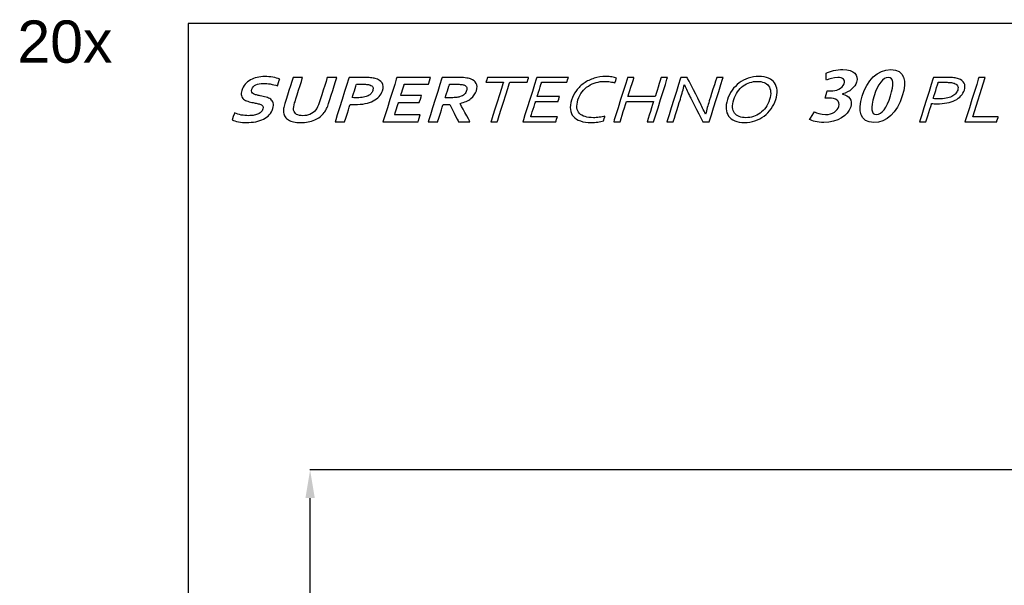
# Model space of a CAD drawing. Header units: inches. Extents: x 15 to 16771, y 14 to 21555.
# Tile 2 of 20: x 10412 to 12860, y 2819 to 4224. Entities that reach past the tile are written whole.
import ezdxf

# ---------------------------------------------------------------- set-up
doc = ezdxf.new("R2010")
doc.units = ezdxf.units.IN
doc.header["$MEASUREMENT"] = 0
doc.layers.add('AM_5', color=3, linetype='Continuous', lineweight=25)
doc.layers.add('Layer 1', color=7, linetype='Continuous')
doc.styles.add('Aktuální-ISO', font='arial.ttf')
doc.styles.add('Razítko-měřítko', font='isocpeur.ttf')
doc.styles.get("Standard").update_dxf_attribs({"font": 'arial.ttf'})
doc.dimstyles.new('AM_ISO$0', dxfattribs={"dimtxt": 3.5, "dimasz": 3.5, "dimexe": 1, "dimexo": 1, "dimgap": 1.5, "dimtad": 1, "dimdsep": 46, "dimtxsty": 'Standard', "dimcen": 0, "dimclrd": 256, "dimclre": 256, "dimclrt": 2, "dimadec": 0, "dimazin": 2, "dimtp": 0.1, "dimtm": 0.1, "dimtfac": 0.71, "dimtdec": 3, "dimtmove": 0, "dimatfit": 3, "dimfxl": 1, "dimlwd": -1, "dimlwe": -1, "dimarcsym": 1})

# ---------------------------------------------------------------- blocks, each defined once
blk = doc.blocks.new('*D28')
at = {"layer": 'AM_5', "linetype": 'ByBlock', "transparency": 16777216}
for p, q in [((13146.3, 3105.4), (11133.1, 3105.4)), ((11134.1, 1225.4), (11134.1, 3035.4)), ((13146.1, 1155.4), (11133.1, 1155.4))]:
    blk.add_line(p, q, dxfattribs=at)
at = {"layer": 'AM_5', "transparency": 16777216}
for points in [[(11122.5, 3035.4), (11145.8, 3035.4), (11134.1, 3105.4)], [(11122.5, 1225.4), (11145.8, 1225.4), (11134.1, 1155.4)]]:
    blk.add_solid(points, dxfattribs=at)
at = {"layer": 'Defpoints', "color": 0, "transparency": 16777216}
for p in [(11134.1, 3105.4), (13147.3, 3105.4), (13147.1, 1155.4)]:
    blk.add_point(p, dxfattribs=at)
at = {"layer": 'AM_5', "color": 2, "transparency": 16777216, "insert": (11059.3, 2130.4), "char_height": 70, "attachment_point": 5, "rotation": 90, "style": 'Aktuální-ISO'}
blk.add_mtext('1,95 [6´-5´´]', dxfattribs=at)

msp = doc.modelspace()

# ---------------------------------------------------------------- linework, layer by layer
msp.add_lwpolyline([(16771.081, 14.375), (16771.081, 4214.375), (10831.081, 4214.375), (10831.081, 14.375)], close=True)
at = {"layer": 'Layer 1', "color": 253}
for points, knots in [([(12417.836, 4073.629), (12424.547, 4076.691), (12435.872, 4080.568), (12446.171, 4080.568), (12446.171, 4080.568), (12460.042, 4080.568), (12464.896, 4073.967), (12462.065, 4064.976), (12462.065, 4064.976), (12458.173, 4052.613), (12441.356, 4047.023), (12429.669, 4047.023), (12429.669, 4047.023), (12429.669, 4047.023), (12420.161, 4047.023), (12420.161, 4047.023), (12420.161, 4047.023), (12420.161, 4047.023), (12414.641, 4029.491), (12414.641, 4029.491), (12414.641, 4029.491), (12414.641, 4029.491), (12424.742, 4029.491), (12424.742, 4029.491), (12424.742, 4029.491), (12440.789, 4029.491), (12453.326, 4022.749), (12448.815, 4008.421), (12448.815, 4008.421), (12445.526, 3997.971), (12433.636, 3988.531), (12415.611, 3988.531), (12415.611, 3988.531), (12404.119, 3988.531), (12393.256, 3992.407), (12388.667, 3995.441), (12388.667, 3995.441), (12388.667, 3995.441), (12376.184, 3976.56), (12376.184, 3976.56), (12376.184, 3976.56), (12382.383, 3972.346), (12395.533, 3968.807), (12411.383, 3968.807), (12411.383, 3968.807), (12446.249, 3968.807), (12471.669, 3986.001), (12478.356, 4007.24), (12478.356, 4007.24), (12483.824, 4024.603), (12473.567, 4036.066), (12457.931, 4039.267), (12457.931, 4039.267), (12457.931, 4039.267), (12458.037, 4039.605), (12458.037, 4039.605), (12458.037, 4039.605), (12476.128, 4044.831), (12488.897, 4055.816), (12493.062, 4069.05), (12493.062, 4069.05), (12498.387, 4085.963), (12487.844, 4100.292), (12459.116, 4100.292), (12459.116, 4100.292), (12443.072, 4100.292), (12426.437, 4095.908), (12417.332, 4091.527), (12417.332, 4091.527), (12417.332, 4091.527), (12417.836, 4073.629), (12417.836, 4073.629)], [0, 0, 0, 0, 0.05263158, 0.05263158, 0.05263158, 0.05263159, 0.10526316, 0.10526316, 0.10526316, 0.10526317, 0.15789474, 0.15789474, 0.15789474, 0.15789475, 0.21052632, 0.21052632, 0.21052632, 0.21052633, 0.26315789, 0.26315789, 0.26315789, 0.2631579, 0.31578947, 0.31578947, 0.31578947, 0.31578948, 0.36842105, 0.36842105, 0.36842105, 0.36842106, 0.42105263, 0.42105263, 0.42105263, 0.42105264, 0.47368421, 0.47368421, 0.47368421, 0.47368422, 0.52631579, 0.52631579, 0.52631579, 0.5263158, 0.57894737, 0.57894737, 0.57894737, 0.57894738, 0.63157895, 0.63157895, 0.63157895, 0.63157896, 0.68421053, 0.68421053, 0.68421053, 0.68421054, 0.73684211, 0.73684211, 0.73684211, 0.73684212, 0.78947368, 0.78947368, 0.78947368, 0.78947369, 0.84210526, 0.84210526, 0.84210526, 0.84210527, 0.89473684, 0.89473684, 0.89473684, 0.89473685, 1, 1, 1, 1]), ([(12535.988, 3968.807), (12567.49, 3968.807), (12593.503, 3992.912), (12606.796, 4035.138), (12606.796, 4035.138), (12617.969, 4070.623), (12613.64, 4100.292), (12578.376, 4100.292), (12578.376, 4100.292), (12544.701, 4100.292), (12519.26, 4072.981), (12507.029, 4034.127), (12507.029, 4034.127), (12495.802, 3998.476), (12501.122, 3968.807), (12535.988, 3968.807)], [0, 0, 0, 0, 0.2, 0.2, 0.2, 0.20000001, 0.4, 0.4, 0.4, 0.40000001, 0.6, 0.6, 0.6, 0.60000001, 1, 1, 1, 1]), ([(11016.709, 4002.326), (11017.585, 4005.106), (11017.51, 4007.381), (11016.431, 4009.097), (11016.431, 4009.097), (11015.36, 4010.836), (11013.626, 4012.243), (11011.195, 4013.337), (11011.195, 4013.337), (11008.777, 4014.46), (11005.945, 4015.331), (11002.734, 4016.036), (11002.734, 4016.036), (10999.51, 4016.707), (10996.094, 4017.383), (10992.532, 4018.03), (10992.532, 4018.03), (10987.813, 4018.984), (10983.341, 4020.082), (10979.189, 4021.371), (10979.189, 4021.371), (10975.039, 4022.666), (10971.576, 4024.463), (10968.828, 4026.738), (10968.828, 4026.738), (10966.077, 4029.015), (10964.215, 4031.906), (10963.274, 4035.422), (10963.274, 4035.422), (10962.299, 4038.932), (10962.655, 4043.315), (10964.317, 4048.596), (10964.317, 4048.596), (10966.147, 4054.412), (10968.929, 4059.469), (10972.702, 4063.795), (10972.702, 4063.795), (10976.433, 4068.096), (10980.827, 4071.663), (10985.813, 4074.502), (10985.813, 4074.502), (10990.824, 4077.31), (10996.273, 4079.416), (11002.266, 4080.823), (11002.266, 4080.823), (11008.22, 4082.227), (11014.65, 4082.929), (11021.55, 4082.929), (11021.55, 4082.929), (11028.451, 4082.929), (11035.206, 4082.367), (11041.812, 4081.215), (11041.812, 4081.215), (11048.416, 4080.064), (11053.923, 4078.574), (11058.411, 4076.777), (11058.411, 4076.777), (11058.411, 4076.777), (11052.969, 4059.498), (11052.969, 4059.498), (11052.969, 4059.498), (11046.976, 4061.747), (11041.048, 4063.377), (11035.19, 4064.386), (11035.19, 4064.386), (11029.371, 4065.397), (11023.719, 4065.901), (11018.303, 4065.901), (11018.303, 4065.901), (11010.511, 4065.901), (11004.12, 4064.695), (10999.133, 4062.277), (10999.133, 4062.277), (10994.146, 4059.862), (10990.891, 4056.237), (10989.37, 4051.406), (10989.37, 4051.406), (10988.486, 4048.596), (10988.455, 4046.292), (10989.266, 4044.467), (10989.266, 4044.467), (10990.088, 4042.668), (10991.466, 4041.181), (10993.473, 4040), (10993.473, 4040), (10995.478, 4038.82), (10997.919, 4037.866), (11000.792, 4037.132), (11000.792, 4037.132), (11003.644, 4036.43), (11006.707, 4035.786), (11009.98, 4035.167), (11009.98, 4035.167), (11015.152, 4034.181), (11020.003, 4033.032), (11024.551, 4031.74), (11024.551, 4031.74), (11029.137, 4030.476), (11032.996, 4028.677), (11036.134, 4026.371), (11036.134, 4026.371), (11039.23, 4024.041), (11041.362, 4021.062), (11042.441, 4017.357), (11042.441, 4017.357), (11043.518, 4013.647), (11043.146, 4008.896), (11041.331, 4003.14), (11041.331, 4003.14), (11039.467, 3997.212), (11036.56, 3992.069), (11032.621, 3987.743), (11032.621, 3987.743), (11028.685, 3983.416), (11023.888, 3979.821), (11018.241, 3976.981), (11018.241, 3976.981), (11012.632, 3974.171), (11006.226, 3972.065), (10999.024, 3970.689), (10999.024, 3970.689), (10991.788, 3969.311), (10984.181, 3968.638), (10976.126, 3968.638), (10976.126, 3968.638), (10969.093, 3968.638), (10962.343, 3969.226), (10955.913, 3970.406), (10955.913, 3970.406), (10949.484, 3971.586), (10944.359, 3973.245), (10940.506, 3975.38), (10940.506, 3975.38), (10940.506, 3975.38), (10945.867, 3992.407), (10945.867, 3992.407), (10945.867, 3992.407), (10951.53, 3990.046), (10957.198, 3988.333), (10962.936, 3987.264), (10962.936, 3987.264), (10968.643, 3986.196), (10974.75, 3985.665), (10981.188, 3985.665), (10981.188, 3985.665), (10984.919, 3985.665), (10988.694, 3985.915), (10992.462, 3986.451), (10992.462, 3986.451), (10996.221, 3986.955), (10999.739, 3987.855), (11003.01, 3989.121), (11003.01, 3989.121), (11006.281, 3990.384), (11009.133, 3992.098), (11011.572, 3994.29), (11011.572, 3994.29), (11014, 3996.453), (11015.7, 3999.12), (11016.709, 4002.326)], [0, 0, 0, 0, 0.02439024, 0.02439024, 0.02439024, 0.02439025, 0.04878049, 0.04878049, 0.04878049, 0.0487805, 0.07317073, 0.07317073, 0.07317073, 0.07317074, 0.09756098, 0.09756098, 0.09756098, 0.09756099, 0.12195122, 0.12195122, 0.12195122, 0.12195123, 0.14634146, 0.14634146, 0.14634146, 0.14634147, 0.17073171, 0.17073171, 0.17073171, 0.17073172, 0.19512195, 0.19512195, 0.19512195, 0.19512196, 0.2195122, 0.2195122, 0.2195122, 0.21951221, 0.24390244, 0.24390244, 0.24390244, 0.24390245, 0.26829268, 0.26829268, 0.26829268, 0.26829269, 0.29268293, 0.29268293, 0.29268293, 0.29268294, 0.31707317, 0.31707317, 0.31707317, 0.31707318, 0.34146341, 0.34146341, 0.34146341, 0.34146342, 0.36585366, 0.36585366, 0.36585366, 0.36585367, 0.3902439, 0.3902439, 0.3902439, 0.39024391, 0.41463415, 0.41463415, 0.41463415, 0.41463416, 0.43902439, 0.43902439, 0.43902439, 0.4390244, 0.46341463, 0.46341463, 0.46341463, 0.46341464, 0.48780488, 0.48780488, 0.48780488, 0.48780489, 0.51219512, 0.51219512, 0.51219512, 0.51219513, 0.53658537, 0.53658537, 0.53658537, 0.53658538, 0.56097561, 0.56097561, 0.56097561, 0.56097562, 0.58536585, 0.58536585, 0.58536585, 0.58536586, 0.6097561, 0.6097561, 0.6097561, 0.60975611, 0.63414634, 0.63414634, 0.63414634, 0.63414635, 0.65853659, 0.65853659, 0.65853659, 0.6585366, 0.68292683, 0.68292683, 0.68292683, 0.68292684, 0.70731707, 0.70731707, 0.70731707, 0.70731708, 0.73170732, 0.73170732, 0.73170732, 0.73170733, 0.75609756, 0.75609756, 0.75609756, 0.75609757, 0.7804878, 0.7804878, 0.7804878, 0.78048781, 0.80487805, 0.80487805, 0.80487805, 0.80487806, 0.82926829, 0.82926829, 0.82926829, 0.8292683, 0.85365854, 0.85365854, 0.85365854, 0.85365855, 0.87804878, 0.87804878, 0.87804878, 0.87804879, 0.90243902, 0.90243902, 0.90243902, 0.90243903, 0.92682927, 0.92682927, 0.92682927, 0.92682928, 0.95121951, 0.95121951, 0.95121951, 0.95121952, 1, 1, 1, 1]), ([(11110.538, 3968.638), (11103.77, 3968.638), (11097.837, 3969.2), (11092.777, 3970.325), (11092.777, 3970.325), (11087.715, 3971.446), (11083.475, 3973.076), (11080.011, 3975.185), (11080.011, 3975.185), (11076.546, 3977.291), (11073.826, 3979.875), (11071.876, 3982.909), (11071.876, 3982.909), (11069.929, 3985.946), (11068.707, 3989.402), (11068.158, 3993.221), (11068.158, 3993.221), (11067.711, 3996.312), (11067.758, 3999.711), (11068.33, 4003.421), (11068.33, 4003.421), (11068.881, 4007.157), (11069.89, 4011.314), (11071.34, 4015.922), (11071.34, 4015.922), (11071.34, 4015.922), (11091.748, 4080.737), (11091.748, 4080.737), (11091.748, 4080.737), (11091.748, 4080.737), (11115.522, 4080.737), (11115.522, 4080.737), (11115.522, 4080.737), (11115.522, 4080.737), (11095.689, 4017.747), (11095.689, 4017.747), (11095.689, 4017.747), (11093.24, 4009.965), (11092.411, 4003.871), (11093.209, 3999.487), (11093.209, 3999.487), (11094.145, 3994.596), (11096.605, 3991.086), (11100.614, 3988.921), (11100.614, 3988.921), (11104.62, 3986.76), (11109.823, 3985.665), (11116.196, 3985.665), (11116.196, 3985.665), (11122.568, 3985.665), (11128.46, 3986.76), (11133.829, 3988.921), (11133.829, 3988.921), (11139.198, 3991.086), (11143.873, 3994.596), (11147.887, 3999.487), (11147.887, 3999.487), (11151.446, 4003.871), (11154.455, 4009.965), (11156.904, 4017.747), (11156.904, 4017.747), (11156.904, 4017.747), (11176.737, 4080.737), (11176.737, 4080.737), (11176.737, 4080.737), (11176.737, 4080.737), (11200.508, 4080.737), (11200.508, 4080.737), (11200.508, 4080.737), (11200.508, 4080.737), (11180.104, 4015.922), (11180.104, 4015.922), (11180.104, 4015.922), (11178.653, 4011.314), (11177.046, 4007.157), (11175.239, 4003.421), (11175.239, 4003.421), (11173.479, 3999.711), (11171.386, 3996.312), (11168.991, 3993.221), (11168.991, 3993.221), (11166.04, 3989.402), (11162.608, 3985.946), (11158.713, 3982.909), (11158.713, 3982.909), (11154.852, 3979.875), (11150.44, 3977.291), (11145.552, 3975.185), (11145.552, 3975.185), (11140.662, 3973.076), (11135.293, 3971.446), (11129.458, 3970.325), (11129.458, 3970.325), (11123.624, 3969.2), (11117.308, 3968.638), (11110.538, 3968.638)], [0, 0, 0, 0, 0.04, 0.04, 0.04, 0.04000001, 0.08, 0.08, 0.08, 0.08000001, 0.12, 0.12, 0.12, 0.12000001, 0.16, 0.16, 0.16, 0.16000001, 0.2, 0.2, 0.2, 0.20000001, 0.24, 0.24, 0.24, 0.24000001, 0.28, 0.28, 0.28, 0.28000001, 0.32, 0.32, 0.32, 0.32000001, 0.36, 0.36, 0.36, 0.36000001, 0.4, 0.4, 0.4, 0.40000001, 0.44, 0.44, 0.44, 0.44000001, 0.48, 0.48, 0.48, 0.48000001, 0.52, 0.52, 0.52, 0.52000001, 0.56, 0.56, 0.56, 0.56000001, 0.6, 0.6, 0.6, 0.60000001, 0.64, 0.64, 0.64, 0.64000001, 0.68, 0.68, 0.68, 0.68000001, 0.72, 0.72, 0.72, 0.72000001, 0.76, 0.76, 0.76, 0.76000001, 0.8, 0.8, 0.8, 0.80000001, 0.84, 0.84, 0.84, 0.84000001, 0.88, 0.88, 0.88, 0.88000001, 0.92, 0.92, 0.92, 0.92000001, 1, 1, 1, 1]), ([(11245.478, 4013.311), (11243.367, 4013.311), (11241.261, 4013.337), (11239.233, 4013.392), (11239.233, 4013.392), (11237.171, 4013.452), (11235.291, 4013.561), (11233.528, 4013.73), (11233.528, 4013.73), (11233.528, 4013.73), (11219.969, 3970.661), (11219.969, 3970.661), (11219.969, 3970.661), (11219.969, 3970.661), (11196.195, 3970.661), (11196.195, 3970.661), (11196.195, 3970.661), (11196.195, 3970.661), (11230.85, 4080.737), (11230.85, 4080.737), (11230.85, 4080.737), (11230.85, 4080.737), (11268.228, 4080.737), (11268.228, 4080.737), (11268.228, 4080.737), (11274.468, 4080.737), (11279.879, 4080.513), (11284.416, 4080.035), (11284.416, 4080.035), (11288.929, 4079.585), (11292.902, 4078.883), (11296.277, 4077.958), (11296.277, 4077.958), (11304.399, 4075.651), (11310.041, 4071.972), (11313.237, 4066.915), (11313.237, 4066.915), (11316.44, 4061.887), (11316.801, 4055.481), (11314.344, 4047.67), (11314.344, 4047.67), (11312.672, 4042.361), (11309.88, 4037.582), (11305.97, 4033.342), (11305.97, 4033.342), (11302.046, 4029.07), (11297.119, 4025.477), (11291.238, 4022.526), (11291.238, 4022.526), (11285.349, 4019.546), (11278.555, 4017.271), (11270.896, 4015.695), (11270.896, 4015.695), (11263.226, 4014.096), (11254.757, 4013.311), (11245.478, 4013.311)], [0, 0, 0, 0, 0.06666667, 0.06666667, 0.06666667, 0.06666668, 0.13333333, 0.13333333, 0.13333333, 0.13333334, 0.2, 0.2, 0.2, 0.20000001, 0.26666667, 0.26666667, 0.26666667, 0.26666668, 0.33333333, 0.33333333, 0.33333333, 0.33333334, 0.4, 0.4, 0.4, 0.40000001, 0.46666667, 0.46666667, 0.46666667, 0.46666668, 0.53333333, 0.53333333, 0.53333333, 0.53333334, 0.6, 0.6, 0.6, 0.60000001, 0.66666667, 0.66666667, 0.66666667, 0.66666668, 0.73333333, 0.73333333, 0.73333333, 0.73333334, 0.8, 0.8, 0.8, 0.80000001, 0.86666667, 0.86666667, 0.86666667, 0.86666668, 1, 1, 1, 1]), ([(11344.27, 3987.517), (11344.27, 3987.517), (11407.926, 3987.517), (11407.926, 3987.517), (11407.926, 3987.517), (11407.926, 3987.517), (11402.619, 3970.661), (11402.619, 3970.661), (11402.619, 3970.661), (11402.619, 3970.661), (11315.189, 3970.661), (11315.189, 3970.661), (11315.189, 3970.661), (11315.189, 3970.661), (11349.845, 4080.737), (11349.845, 4080.737), (11349.845, 4080.737), (11349.845, 4080.737), (11433.775, 4080.737), (11433.775, 4080.737), (11433.775, 4080.737), (11433.775, 4080.737), (11428.469, 4063.881), (11428.469, 4063.881), (11428.469, 4063.881), (11428.469, 4063.881), (11368.312, 4063.881), (11368.312, 4063.881), (11368.312, 4063.881), (11368.312, 4063.881), (11359.342, 4035.39), (11359.342, 4035.39), (11359.342, 4035.39), (11359.342, 4035.39), (11411.012, 4035.39), (11411.012, 4035.39), (11411.012, 4035.39), (11411.012, 4035.39), (11405.706, 4018.535), (11405.706, 4018.535), (11405.706, 4018.535), (11405.706, 4018.535), (11354.036, 4018.535), (11354.036, 4018.535), (11354.036, 4018.535), (11354.036, 4018.535), (11344.27, 3987.517), (11344.27, 3987.517)], [0, 0, 0, 0, 0.07692308, 0.07692308, 0.07692308, 0.07692309, 0.15384615, 0.15384615, 0.15384615, 0.15384616, 0.23076923, 0.23076923, 0.23076923, 0.23076924, 0.30769231, 0.30769231, 0.30769231, 0.30769232, 0.38461538, 0.38461538, 0.38461538, 0.38461539, 0.46153846, 0.46153846, 0.46153846, 0.46153847, 0.53846154, 0.53846154, 0.53846154, 0.53846155, 0.61538462, 0.61538462, 0.61538462, 0.61538463, 0.69230769, 0.69230769, 0.69230769, 0.6923077, 0.76923077, 0.76923077, 0.76923077, 0.76923078, 0.84615385, 0.84615385, 0.84615385, 0.84615386, 1, 1, 1, 1]), ([(11547.611, 4047.67), (11545.198, 4040), (11540.646, 4033.511), (11533.969, 4028.142), (11533.969, 4028.142), (11527.302, 4022.806), (11518.33, 4018.844), (11507.048, 4016.26), (11507.048, 4016.26), (11507.048, 4016.26), (11506.952, 4015.95), (11506.952, 4015.95), (11506.952, 4015.95), (11506.952, 4015.95), (11531.488, 3970.661), (11531.488, 3970.661), (11531.488, 3970.661), (11531.488, 3970.661), (11502.961, 3970.661), (11502.961, 3970.661), (11502.961, 3970.661), (11502.961, 3970.661), (11481.16, 4013.311), (11481.16, 4013.311), (11481.16, 4013.311), (11481.16, 4013.311), (11464.882, 4013.311), (11464.882, 4013.311), (11464.882, 4013.311), (11464.882, 4013.311), (11451.455, 3970.661), (11451.455, 3970.661), (11451.455, 3970.661), (11451.455, 3970.661), (11427.681, 3970.661), (11427.681, 3970.661), (11427.681, 3970.661), (11427.681, 3970.661), (11462.336, 4080.737), (11462.336, 4080.737), (11462.336, 4080.737), (11462.336, 4080.737), (11501.661, 4080.737), (11501.661, 4080.737), (11501.661, 4080.737), (11508.2, 4080.737), (11514.144, 4080.428), (11519.554, 4079.783), (11519.554, 4079.783), (11524.973, 4079.164), (11529.46, 4078.207), (11533.056, 4076.944), (11533.056, 4076.944), (11539.879, 4074.502), (11544.6, 4070.821), (11547.205, 4065.987), (11547.205, 4065.987), (11549.8, 4061.128), (11549.93, 4055.031), (11547.611, 4047.67)], [0, 0, 0, 0, 0.0625, 0.0625, 0.0625, 0.06250001, 0.125, 0.125, 0.125, 0.12500001, 0.1875, 0.1875, 0.1875, 0.18750001, 0.25, 0.25, 0.25, 0.25000001, 0.3125, 0.3125, 0.3125, 0.31250001, 0.375, 0.375, 0.375, 0.37500001, 0.4375, 0.4375, 0.4375, 0.43750001, 0.5, 0.5, 0.5, 0.50000001, 0.5625, 0.5625, 0.5625, 0.56250001, 0.625, 0.625, 0.625, 0.62500001, 0.6875, 0.6875, 0.6875, 0.68750001, 0.75, 0.75, 0.75, 0.75000001, 0.8125, 0.8125, 0.8125, 0.81250001, 0.875, 0.875, 0.875, 0.87500001, 1, 1, 1, 1]), ([(12542.4, 3988.531), (12529.324, 3988.531), (12526.989, 4004.401), (12536.508, 4034.631), (12536.508, 4034.631), (12546.079, 4065.033), (12559.092, 4080.568), (12571.772, 4080.568), (12571.772, 4080.568), (12585.638, 4080.568), (12586.41, 4063.515), (12577.318, 4034.631), (12577.318, 4034.631), (12567.906, 4004.742), (12556.068, 3988.531), (12542.597, 3988.531), (12542.597, 3988.531), (12542.597, 3988.531), (12542.4, 3988.531), (12542.4, 3988.531)], [0, 0, 0, 0, 0.16666667, 0.16666667, 0.16666667, 0.16666668, 0.33333333, 0.33333333, 0.33333333, 0.33333334, 0.5, 0.5, 0.5, 0.50000001, 0.66666667, 0.66666667, 0.66666667, 0.66666668, 1, 1, 1, 1]), ([(11238.861, 4030.671), (11240.164, 4030.502), (11241.835, 4030.362), (11243.887, 4030.276), (11243.887, 4030.276), (11245.975, 4030.196), (11248.146, 4030.167), (11250.392, 4030.167), (11250.392, 4030.167), (11256.762, 4030.167), (11262.253, 4030.617), (11266.821, 4031.485), (11266.821, 4031.485), (11271.418, 4032.356), (11275.266, 4033.565), (11278.404, 4035.138), (11278.404, 4035.138), (11281.54, 4036.711), (11284.015, 4038.596), (11285.869, 4040.817), (11285.869, 4040.817), (11287.723, 4043.032), (11289.08, 4045.45), (11289.912, 4048.091), (11289.912, 4048.091), (11290.929, 4051.321), (11290.955, 4054.131), (11289.946, 4056.492), (11289.946, 4056.492), (11288.94, 4058.85), (11286.511, 4060.678), (11282.601, 4061.996), (11282.601, 4061.996), (11280.56, 4062.644), (11277.934, 4063.122), (11274.697, 4063.431), (11274.697, 4063.431), (11271.494, 4063.741), (11267.477, 4063.881), (11262.656, 4063.881), (11262.656, 4063.881), (11262.656, 4063.881), (11249.318, 4063.881), (11249.318, 4063.881), (11249.318, 4063.881), (11249.318, 4063.881), (11238.861, 4030.671), (11238.861, 4030.671)], [0, 0, 0, 0, 0.07692308, 0.07692308, 0.07692308, 0.07692309, 0.15384615, 0.15384615, 0.15384615, 0.15384616, 0.23076923, 0.23076923, 0.23076923, 0.23076924, 0.30769231, 0.30769231, 0.30769231, 0.30769232, 0.38461538, 0.38461538, 0.38461538, 0.38461539, 0.46153846, 0.46153846, 0.46153846, 0.46153847, 0.53846154, 0.53846154, 0.53846154, 0.53846155, 0.61538462, 0.61538462, 0.61538462, 0.61538463, 0.69230769, 0.69230769, 0.69230769, 0.6923077, 0.76923077, 0.76923077, 0.76923077, 0.76923078, 0.84615385, 0.84615385, 0.84615385, 0.84615386, 1, 1, 1, 1]), ([(11481.844, 4030.167), (11487.26, 4030.167), (11491.911, 4030.362), (11495.809, 4030.786), (11495.809, 4030.786), (11499.703, 4031.207), (11503.037, 4031.823), (11505.865, 4032.637), (11505.865, 4032.637), (11511.097, 4034.155), (11515.064, 4036.261), (11517.753, 4038.932), (11517.753, 4038.932), (11520.402, 4041.573), (11522.29, 4044.636), (11523.376, 4048.091), (11523.376, 4048.091), (11524.307, 4051.042), (11524.411, 4053.681), (11523.675, 4055.956), (11523.675, 4055.956), (11522.937, 4058.231), (11521.055, 4060.002), (11518.002, 4061.323), (11518.002, 4061.323), (11516.039, 4062.222), (11513.395, 4062.841), (11510.127, 4063.262), (11510.127, 4063.262), (11506.859, 4063.684), (11502.693, 4063.881), (11497.673, 4063.881), (11497.673, 4063.881), (11497.673, 4063.881), (11480.804, 4063.881), (11480.804, 4063.881), (11480.804, 4063.881), (11480.804, 4063.881), (11470.188, 4030.167), (11470.188, 4030.167), (11470.188, 4030.167), (11470.188, 4030.167), (11481.844, 4030.167), (11481.844, 4030.167)], [0, 0, 0, 0, 0.08333333, 0.08333333, 0.08333333, 0.08333334, 0.16666667, 0.16666667, 0.16666667, 0.16666668, 0.25, 0.25, 0.25, 0.25000001, 0.33333333, 0.33333333, 0.33333333, 0.33333334, 0.41666667, 0.41666667, 0.41666667, 0.41666668, 0.5, 0.5, 0.5, 0.50000001, 0.58333333, 0.58333333, 0.58333333, 0.58333334, 0.66666667, 0.66666667, 0.66666667, 0.66666668, 0.75, 0.75, 0.75, 0.75000001, 0.83333333, 0.83333333, 0.83333333, 0.83333334, 1, 1, 1, 1])]:
    msp.add_open_spline(points, degree=3, knots=knots, dxfattribs=at)
at = {"layer": 'Layer 1', "color": 7}
for points, knots in [([(11599.634, 3970.661), (11599.634, 3970.661), (11583.79, 3970.661), (11583.79, 3970.661), (11583.79, 3970.661), (11583.79, 3970.661), (11614.623, 4068.6), (11614.623, 4068.6), (11614.623, 4068.6), (11614.623, 4068.6), (11571.37, 4068.6), (11571.37, 4068.6), (11571.37, 4068.6), (11571.37, 4068.6), (11575.192, 4080.737), (11575.192, 4080.737), (11575.192, 4080.737), (11575.192, 4080.737), (11677.546, 4080.737), (11677.546, 4080.737), (11677.546, 4080.737), (11677.546, 4080.737), (11673.724, 4068.6), (11673.724, 4068.6), (11673.724, 4068.6), (11673.724, 4068.6), (11630.47, 4068.6), (11630.47, 4068.6), (11630.47, 4068.6), (11630.47, 4068.6), (11599.634, 3970.661), (11599.634, 3970.661)], [0, 0, 0, 0, 0.11111111, 0.11111111, 0.11111111, 0.11111112, 0.22222222, 0.22222222, 0.22222222, 0.22222223, 0.33333333, 0.33333333, 0.33333333, 0.33333334, 0.44444444, 0.44444444, 0.44444444, 0.44444445, 0.55555556, 0.55555556, 0.55555556, 0.55555557, 0.66666667, 0.66666667, 0.66666667, 0.66666668, 0.77777778, 0.77777778, 0.77777778, 0.77777779, 1, 1, 1, 1]), ([(11682.733, 3982.798), (11682.733, 3982.798), (11749.098, 3982.798), (11749.098, 3982.798), (11749.098, 3982.798), (11749.098, 3982.798), (11745.276, 3970.661), (11745.276, 3970.661), (11745.276, 3970.661), (11745.276, 3970.661), (11663.061, 3970.661), (11663.061, 3970.661), (11663.061, 3970.661), (11663.061, 3970.661), (11697.719, 4080.737), (11697.719, 4080.737), (11697.719, 4080.737), (11697.719, 4080.737), (11776.333, 4080.737), (11776.333, 4080.737), (11776.333, 4080.737), (11776.333, 4080.737), (11772.514, 4068.6), (11772.514, 4068.6), (11772.514, 4068.6), (11772.514, 4068.6), (11709.747, 4068.6), (11709.747, 4068.6), (11709.747, 4068.6), (11709.747, 4068.6), (11698.549, 4033.032), (11698.549, 4033.032), (11698.549, 4033.032), (11698.549, 4033.032), (11754.381, 4033.032), (11754.381, 4033.032), (11754.381, 4033.032), (11754.381, 4033.032), (11750.559, 4020.895), (11750.559, 4020.895), (11750.559, 4020.895), (11750.559, 4020.895), (11694.727, 4020.895), (11694.727, 4020.895), (11694.727, 4020.895), (11694.727, 4020.895), (11682.733, 3982.798), (11682.733, 3982.798)], [0, 0, 0, 0, 0.07692308, 0.07692308, 0.07692308, 0.07692309, 0.15384615, 0.15384615, 0.15384615, 0.15384616, 0.23076923, 0.23076923, 0.23076923, 0.23076924, 0.30769231, 0.30769231, 0.30769231, 0.30769232, 0.38461538, 0.38461538, 0.38461538, 0.38461539, 0.46153846, 0.46153846, 0.46153846, 0.46153847, 0.53846154, 0.53846154, 0.53846154, 0.53846155, 0.61538462, 0.61538462, 0.61538462, 0.61538463, 0.69230769, 0.69230769, 0.69230769, 0.6923077, 0.76923077, 0.76923077, 0.76923077, 0.76923078, 0.84615385, 0.84615385, 0.84615385, 0.84615386, 1, 1, 1, 1]), ([(11866.532, 4070.961), (11859.268, 4070.961), (11852.188, 4069.976), (11845.272, 4068.039), (11845.272, 4068.039), (11838.356, 4066.102), (11831.955, 4063.177), (11826.089, 4059.329), (11826.089, 4059.329), (11820.242, 4055.452), (11815.068, 4050.647), (11810.585, 4044.917), (11810.585, 4044.917), (11806.108, 4039.186), (11802.65, 4032.497), (11800.253, 4024.886), (11800.253, 4024.886), (11797.864, 4017.297), (11797.058, 4010.753), (11797.773, 4005.16), (11797.773, 4005.16), (11798.498, 3999.599), (11800.581, 3994.992), (11803.989, 3991.341), (11803.989, 3991.341), (11807.429, 3987.686), (11812.06, 3984.989), (11817.949, 3983.247), (11817.949, 3983.247), (11823.827, 3981.477), (11830.72, 3980.606), (11838.613, 3980.606), (11838.613, 3980.606), (11840.79, 3980.606), (11843.096, 3980.692), (11845.568, 3980.887), (11845.568, 3980.887), (11848.031, 3981.056), (11850.563, 3981.336), (11853.114, 3981.674), (11853.114, 3981.674), (11855.662, 3982.01), (11858.163, 3982.405), (11860.648, 3982.855), (11860.648, 3982.855), (11863.1, 3983.305), (11865.331, 3983.78), (11867.315, 3984.316), (11867.315, 3984.316), (11867.315, 3984.316), (11863.618, 3972.572), (11863.618, 3972.572), (11863.618, 3972.572), (11859.424, 3971.306), (11854.7, 3970.351), (11849.461, 3969.649), (11849.461, 3969.649), (11844.196, 3968.976), (11838.938, 3968.638), (11833.655, 3968.638), (11833.655, 3968.638), (11822.891, 3968.638), (11813.713, 3969.902), (11806.199, 3972.46), (11806.199, 3972.46), (11798.685, 3975.016), (11792.874, 3978.695), (11788.732, 3983.471), (11788.732, 3983.471), (11784.591, 3988.247), (11782.162, 3994.066), (11781.424, 4000.946), (11781.424, 4000.946), (11780.693, 4007.859), (11781.699, 4015.669), (11784.442, 4024.377), (11784.442, 4024.377), (11787.139, 4032.946), (11791.137, 4040.817), (11796.47, 4048.006), (11796.47, 4048.006), (11801.805, 4055.197), (11808.178, 4061.38), (11815.583, 4066.549), (11815.583, 4066.549), (11822.98, 4071.692), (11831.253, 4075.737), (11840.376, 4078.602), (11840.376, 4078.602), (11849.541, 4081.496), (11859.237, 4082.929), (11869.473, 4082.929), (11869.473, 4082.929), (11872.179, 4082.929), (11874.863, 4082.843), (11877.442, 4082.648), (11877.442, 4082.648), (11880.021, 4082.45), (11882.475, 4082.172), (11884.779, 4081.832), (11884.779, 4081.832), (11887.072, 4081.468), (11889.186, 4081.046), (11891.118, 4080.568), (11891.118, 4080.568), (11893.003, 4080.064), (11894.625, 4079.557), (11895.946, 4079.024), (11895.946, 4079.024), (11895.946, 4079.024), (11892.238, 4067.251), (11892.238, 4067.251), (11892.238, 4067.251), (11888.637, 4068.291), (11884.626, 4069.19), (11880.226, 4069.892), (11880.226, 4069.892), (11875.793, 4070.597), (11871.251, 4070.961), (11866.532, 4070.961)], [0, 0, 0, 0, 0.03225806, 0.03225806, 0.03225806, 0.03225807, 0.06451613, 0.06451613, 0.06451613, 0.06451614, 0.09677419, 0.09677419, 0.09677419, 0.0967742, 0.12903226, 0.12903226, 0.12903226, 0.12903227, 0.16129032, 0.16129032, 0.16129032, 0.16129033, 0.19354839, 0.19354839, 0.19354839, 0.1935484, 0.22580645, 0.22580645, 0.22580645, 0.22580646, 0.25806452, 0.25806452, 0.25806452, 0.25806453, 0.29032258, 0.29032258, 0.29032258, 0.29032259, 0.32258065, 0.32258065, 0.32258065, 0.32258066, 0.35483871, 0.35483871, 0.35483871, 0.35483872, 0.38709677, 0.38709677, 0.38709677, 0.38709678, 0.41935484, 0.41935484, 0.41935484, 0.41935485, 0.4516129, 0.4516129, 0.4516129, 0.45161291, 0.48387097, 0.48387097, 0.48387097, 0.48387098, 0.51612903, 0.51612903, 0.51612903, 0.51612904, 0.5483871, 0.5483871, 0.5483871, 0.54838711, 0.58064516, 0.58064516, 0.58064516, 0.58064517, 0.61290323, 0.61290323, 0.61290323, 0.61290324, 0.64516129, 0.64516129, 0.64516129, 0.6451613, 0.67741935, 0.67741935, 0.67741935, 0.67741936, 0.70967742, 0.70967742, 0.70967742, 0.70967743, 0.74193548, 0.74193548, 0.74193548, 0.74193549, 0.77419355, 0.77419355, 0.77419355, 0.77419356, 0.80645161, 0.80645161, 0.80645161, 0.80645162, 0.83870968, 0.83870968, 0.83870968, 0.83870969, 0.87096774, 0.87096774, 0.87096774, 0.87096775, 0.90322581, 0.90322581, 0.90322581, 0.90322582, 0.93548387, 0.93548387, 0.93548387, 0.93548388, 1, 1, 1, 1]), ([(11924.523, 4033.032), (11924.523, 4033.032), (11992.076, 4033.032), (11992.076, 4033.032), (11992.076, 4033.032), (11992.076, 4033.032), (12007.093, 4080.737), (12007.093, 4080.737), (12007.093, 4080.737), (12007.093, 4080.737), (12022.943, 4080.737), (12022.943, 4080.737), (12022.943, 4080.737), (12022.943, 4080.737), (11988.288, 3970.661), (11988.288, 3970.661), (11988.288, 3970.661), (11988.288, 3970.661), (11972.438, 3970.661), (11972.438, 3970.661), (11972.438, 3970.661), (11972.438, 3970.661), (11988.254, 4020.895), (11988.254, 4020.895), (11988.254, 4020.895), (11988.254, 4020.895), (11920.701, 4020.895), (11920.701, 4020.895), (11920.701, 4020.895), (11920.701, 4020.895), (11904.885, 3970.661), (11904.885, 3970.661), (11904.885, 3970.661), (11904.885, 3970.661), (11889.035, 3970.661), (11889.035, 3970.661), (11889.035, 3970.661), (11889.035, 3970.661), (11923.691, 4080.737), (11923.691, 4080.737), (11923.691, 4080.737), (11923.691, 4080.737), (11939.54, 4080.737), (11939.54, 4080.737), (11939.54, 4080.737), (11939.54, 4080.737), (11924.523, 4033.032), (11924.523, 4033.032)], [0, 0, 0, 0, 0.07692308, 0.07692308, 0.07692308, 0.07692309, 0.15384615, 0.15384615, 0.15384615, 0.15384616, 0.23076923, 0.23076923, 0.23076923, 0.23076924, 0.30769231, 0.30769231, 0.30769231, 0.30769232, 0.38461538, 0.38461538, 0.38461538, 0.38461539, 0.46153846, 0.46153846, 0.46153846, 0.46153847, 0.53846154, 0.53846154, 0.53846154, 0.53846155, 0.61538462, 0.61538462, 0.61538462, 0.61538463, 0.69230769, 0.69230769, 0.69230769, 0.6923077, 0.76923077, 0.76923077, 0.76923077, 0.76923078, 0.84615385, 0.84615385, 0.84615385, 0.84615386, 1, 1, 1, 1]), ([(12103.039, 4019.377), (12107.903, 4009.656), (12112.588, 3999.682), (12117.118, 3989.428), (12117.118, 3989.428), (12117.118, 3989.428), (12117.679, 3989.428), (12117.679, 3989.428), (12117.679, 3989.428), (12120.214, 4000.106), (12123.228, 4011.031), (12126.73, 4022.159), (12126.73, 4022.159), (12126.73, 4022.159), (12145.172, 4080.737), (12145.172, 4080.737), (12145.172, 4080.737), (12145.172, 4080.737), (12161.12, 4080.737), (12161.12, 4080.737), (12161.12, 4080.737), (12161.12, 4080.737), (12126.462, 3970.661), (12126.462, 3970.661), (12126.462, 3970.661), (12126.462, 3970.661), (12110.618, 3970.661), (12110.618, 3970.661), (12110.618, 3970.661), (12110.618, 3970.661), (12079.22, 4032.021), (12079.22, 4032.021), (12079.22, 4032.021), (12073.838, 4042.725), (12069.155, 4052.699), (12065.206, 4061.97), (12065.206, 4061.97), (12065.206, 4061.97), (12064.613, 4061.97), (12064.613, 4061.97), (12064.613, 4061.97), (12062.278, 4051.942), (12059.021, 4040.226), (12054.811, 4026.852), (12054.811, 4026.852), (12054.811, 4026.852), (12037.118, 3970.661), (12037.118, 3970.661), (12037.118, 3970.661), (12037.118, 3970.661), (12021.271, 3970.661), (12021.271, 3970.661), (12021.271, 3970.661), (12021.271, 3970.661), (12055.927, 4080.737), (12055.927, 4080.737), (12055.927, 4080.737), (12055.927, 4080.737), (12071.579, 4080.737), (12071.579, 4080.737), (12071.579, 4080.737), (12071.579, 4080.737), (12103.039, 4019.377), (12103.039, 4019.377)], [0, 0, 0, 0, 0.05882353, 0.05882353, 0.05882353, 0.05882354, 0.11764706, 0.11764706, 0.11764706, 0.11764707, 0.17647059, 0.17647059, 0.17647059, 0.1764706, 0.23529412, 0.23529412, 0.23529412, 0.23529413, 0.29411765, 0.29411765, 0.29411765, 0.29411766, 0.35294118, 0.35294118, 0.35294118, 0.35294119, 0.41176471, 0.41176471, 0.41176471, 0.41176472, 0.47058824, 0.47058824, 0.47058824, 0.47058825, 0.52941176, 0.52941176, 0.52941176, 0.52941177, 0.58823529, 0.58823529, 0.58823529, 0.5882353, 0.64705882, 0.64705882, 0.64705882, 0.64705883, 0.70588235, 0.70588235, 0.70588235, 0.70588236, 0.76470588, 0.76470588, 0.76470588, 0.76470589, 0.82352941, 0.82352941, 0.82352941, 0.82352942, 0.88235294, 0.88235294, 0.88235294, 0.88235295, 1, 1, 1, 1]), ([(12292.241, 4025.7), (12289.615, 4017.357), (12285.787, 4009.713), (12280.78, 4002.716), (12280.78, 4002.716), (12275.777, 3995.751), (12269.857, 3989.737), (12263.022, 3984.709), (12263.022, 3984.709), (12256.184, 3979.652), (12248.639, 3975.718), (12240.381, 3972.881), (12240.381, 3972.881), (12232.092, 3970.042), (12223.395, 3968.638), (12214.248, 3968.638), (12214.248, 3968.638), (12204.771, 3968.638), (12196.763, 3970.042), (12190.162, 3972.881), (12190.162, 3972.881), (12183.594, 3975.718), (12178.491, 3979.652), (12174.9, 3984.709), (12174.9, 3984.709), (12171.299, 3989.737), (12169.229, 3995.751), (12168.683, 4002.716), (12168.683, 4002.716), (12168.145, 4009.713), (12169.164, 4017.357), (12171.79, 4025.7), (12171.79, 4025.7), (12174.437, 4034.101), (12178.28, 4041.797), (12183.321, 4048.793), (12183.321, 4048.793), (12188.363, 4055.787), (12194.293, 4061.827), (12201.105, 4066.887), (12201.105, 4066.887), (12207.902, 4071.915), (12215.45, 4075.849), (12223.77, 4078.686), (12223.77, 4078.686), (12232.061, 4081.522), (12240.823, 4082.929), (12250.035, 4082.929), (12250.035, 4082.929), (12259.444, 4082.929), (12267.421, 4081.522), (12273.957, 4078.686), (12273.957, 4078.686), (12280.525, 4075.849), (12285.595, 4071.915), (12289.193, 4066.887), (12289.193, 4066.887), (12292.784, 4061.827), (12294.846, 4055.787), (12295.384, 4048.793), (12295.384, 4048.793), (12295.922, 4041.797), (12294.885, 4034.101), (12292.241, 4025.7)], [0, 0, 0, 0, 0.05882353, 0.05882353, 0.05882353, 0.05882354, 0.11764706, 0.11764706, 0.11764706, 0.11764707, 0.17647059, 0.17647059, 0.17647059, 0.1764706, 0.23529412, 0.23529412, 0.23529412, 0.23529413, 0.29411765, 0.29411765, 0.29411765, 0.29411766, 0.35294118, 0.35294118, 0.35294118, 0.35294119, 0.41176471, 0.41176471, 0.41176471, 0.41176472, 0.47058824, 0.47058824, 0.47058824, 0.47058825, 0.52941176, 0.52941176, 0.52941176, 0.52941177, 0.58823529, 0.58823529, 0.58823529, 0.5882353, 0.64705882, 0.64705882, 0.64705882, 0.64705883, 0.70588235, 0.70588235, 0.70588235, 0.70588236, 0.76470588, 0.76470588, 0.76470588, 0.76470589, 0.82352941, 0.82352941, 0.82352941, 0.82352942, 0.88235294, 0.88235294, 0.88235294, 0.88235295, 1, 1, 1, 1]), ([(12276.589, 4025.7), (12278.923, 4033.115), (12279.823, 4039.636), (12279.321, 4045.281), (12279.321, 4045.281), (12278.822, 4050.928), (12277.171, 4055.647), (12274.368, 4059.44), (12274.368, 4059.44), (12271.537, 4063.234), (12267.717, 4066.102), (12262.879, 4068.039), (12262.879, 4068.039), (12258.071, 4069.976), (12252.539, 4070.961), (12246.267, 4070.961), (12246.267, 4070.961), (12240.027, 4070.961), (12233.837, 4069.976), (12227.815, 4068.039), (12227.815, 4068.039), (12221.757, 4066.102), (12216.131, 4063.234), (12210.907, 4059.44), (12210.907, 4059.44), (12205.72, 4055.647), (12201.098, 4050.928), (12197.042, 4045.281), (12197.042, 4045.281), (12192.986, 4039.636), (12189.777, 4033.115), (12187.442, 4025.7), (12187.442, 4025.7), (12185.108, 4018.282), (12184.218, 4011.793), (12184.751, 4006.146), (12184.751, 4006.146), (12185.295, 4000.527), (12186.987, 3995.834), (12189.788, 3992.041), (12189.788, 3992.041), (12192.624, 3988.247), (12196.449, 3985.411), (12201.295, 3983.5), (12201.295, 3983.5), (12206.103, 3981.56), (12211.677, 3980.606), (12218.016, 3980.606), (12218.016, 3980.606), (12224.256, 3980.606), (12230.4, 3981.56), (12236.361, 3983.5), (12236.361, 3983.5), (12242.344, 3985.411), (12247.929, 3988.247), (12253.147, 3992.041), (12253.147, 3992.041), (12258.337, 3995.834), (12262.954, 4000.527), (12267, 4006.146), (12267, 4006.146), (12271.058, 4011.793), (12274.254, 4018.282), (12276.589, 4025.7)], [0, 0, 0, 0, 0.05882353, 0.05882353, 0.05882353, 0.05882354, 0.11764706, 0.11764706, 0.11764706, 0.11764707, 0.17647059, 0.17647059, 0.17647059, 0.1764706, 0.23529412, 0.23529412, 0.23529412, 0.23529413, 0.29411765, 0.29411765, 0.29411765, 0.29411766, 0.35294118, 0.35294118, 0.35294118, 0.35294119, 0.41176471, 0.41176471, 0.41176471, 0.41176472, 0.47058824, 0.47058824, 0.47058824, 0.47058825, 0.52941176, 0.52941176, 0.52941176, 0.52941177, 0.58823529, 0.58823529, 0.58823529, 0.5882353, 0.64705882, 0.64705882, 0.64705882, 0.64705883, 0.70588235, 0.70588235, 0.70588235, 0.70588236, 0.76470588, 0.76470588, 0.76470588, 0.76470589, 0.82352941, 0.82352941, 0.82352941, 0.82352942, 0.88235294, 0.88235294, 0.88235294, 0.88235295, 1, 1, 1, 1]), ([(12665.374, 3970.661), (12665.374, 3970.661), (12649.525, 3970.661), (12649.525, 3970.661), (12649.525, 3970.661), (12649.525, 3970.661), (12684.18, 4080.737), (12684.18, 4080.737), (12684.18, 4080.737), (12684.18, 4080.737), (12720.037, 4080.737), (12720.037, 4080.737), (12720.037, 4080.737), (12725.385, 4080.737), (12730.218, 4080.456), (12734.607, 4079.923), (12734.607, 4079.923), (12738.988, 4079.362), (12742.88, 4078.517), (12746.315, 4077.367), (12746.315, 4077.367), (12753.296, 4075.007), (12758.062, 4071.465), (12760.579, 4066.772), (12760.579, 4066.772), (12763.098, 4062.082), (12763.254, 4056.294), (12761.096, 4049.441), (12761.096, 4049.441), (12759.336, 4043.848), (12756.494, 4038.903), (12752.55, 4034.662), (12752.55, 4034.662), (12748.595, 4030.391), (12743.684, 4026.852), (12737.831, 4023.987), (12737.831, 4023.987), (12731.976, 4021.122), (12725.294, 4018.984), (12717.699, 4017.523), (12717.699, 4017.523), (12710.141, 4016.062), (12701.858, 4015.331), (12692.843, 4015.331), (12692.843, 4015.331), (12688.548, 4015.331), (12684.113, 4015.5), (12679.596, 4015.836), (12679.596, 4015.836), (12679.596, 4015.836), (12665.374, 3970.661), (12665.374, 3970.661)], [0, 0, 0, 0, 0.07142857, 0.07142857, 0.07142857, 0.07142858, 0.14285714, 0.14285714, 0.14285714, 0.14285715, 0.21428571, 0.21428571, 0.21428571, 0.21428572, 0.28571429, 0.28571429, 0.28571429, 0.2857143, 0.35714286, 0.35714286, 0.35714286, 0.35714287, 0.42857143, 0.42857143, 0.42857143, 0.42857144, 0.5, 0.5, 0.5, 0.50000001, 0.57142857, 0.57142857, 0.57142857, 0.57142858, 0.64285714, 0.64285714, 0.64285714, 0.64285715, 0.71428571, 0.71428571, 0.71428571, 0.71428572, 0.78571429, 0.78571429, 0.78571429, 0.7857143, 0.85714286, 0.85714286, 0.85714286, 0.85714287, 1, 1, 1, 1]), ([(12683.463, 4028.116), (12685.514, 4027.918), (12687.703, 4027.752), (12689.981, 4027.637), (12689.981, 4027.637), (12692.258, 4027.525), (12694.419, 4027.471), (12696.499, 4027.471), (12696.499, 4027.471), (12703.893, 4027.471), (12710.36, 4027.975), (12715.887, 4028.958), (12715.887, 4028.958), (12721.412, 4029.941), (12726.123, 4031.376), (12729.984, 4033.256), (12729.984, 4033.256), (12733.89, 4035.167), (12736.989, 4037.47), (12739.324, 4040.167), (12739.324, 4040.167), (12741.669, 4042.891), (12743.369, 4045.983), (12744.456, 4049.441), (12744.456, 4049.441), (12745.8, 4053.71), (12745.686, 4057.223), (12744.141, 4059.976), (12744.141, 4059.976), (12742.589, 4062.701), (12739.81, 4064.778), (12735.834, 4066.211), (12735.834, 4066.211), (12733.338, 4067.082), (12730.328, 4067.701), (12726.846, 4068.067), (12726.846, 4068.067), (12723.362, 4068.431), (12719.22, 4068.6), (12714.468, 4068.6), (12714.468, 4068.6), (12714.468, 4068.6), (12696.208, 4068.6), (12696.208, 4068.6), (12696.208, 4068.6), (12696.208, 4068.6), (12683.463, 4028.116), (12683.463, 4028.116)], [0, 0, 0, 0, 0.07692308, 0.07692308, 0.07692308, 0.07692309, 0.15384615, 0.15384615, 0.15384615, 0.15384616, 0.23076923, 0.23076923, 0.23076923, 0.23076924, 0.30769231, 0.30769231, 0.30769231, 0.30769232, 0.38461538, 0.38461538, 0.38461538, 0.38461539, 0.46153846, 0.46153846, 0.46153846, 0.46153847, 0.53846154, 0.53846154, 0.53846154, 0.53846155, 0.61538462, 0.61538462, 0.61538462, 0.61538463, 0.69230769, 0.69230769, 0.69230769, 0.6923077, 0.76923077, 0.76923077, 0.76923077, 0.76923078, 0.84615385, 0.84615385, 0.84615385, 0.84615386, 1, 1, 1, 1]), ([(12813.015, 4080.737), (12813.015, 4080.737), (12782.179, 3982.798), (12782.179, 3982.798), (12782.179, 3982.798), (12782.179, 3982.798), (12845.341, 3982.798), (12845.341, 3982.798), (12845.341, 3982.798), (12845.341, 3982.798), (12841.519, 3970.661), (12841.519, 3970.661), (12841.519, 3970.661), (12841.519, 3970.661), (12762.51, 3970.661), (12762.51, 3970.661), (12762.51, 3970.661), (12762.51, 3970.661), (12797.166, 4080.737), (12797.166, 4080.737), (12797.166, 4080.737), (12797.166, 4080.737), (12813.015, 4080.737), (12813.015, 4080.737)], [0, 0, 0, 0, 0.14285714, 0.14285714, 0.14285714, 0.14285715, 0.28571429, 0.28571429, 0.28571429, 0.2857143, 0.42857143, 0.42857143, 0.42857143, 0.42857144, 0.57142857, 0.57142857, 0.57142857, 0.57142858, 0.71428571, 0.71428571, 0.71428571, 0.71428572, 1, 1, 1, 1])]:
    msp.add_open_spline(points, degree=3, knots=knots, dxfattribs=at)

# ---------------------------------------------------------------- texts
at = {"layer": 'AM_5', "color": 2, "insert": (10406.191, 4222.235), "char_height": 105, "attachment_point": 1, "style": 'Razítko-měřítko'}
msp.add_mtext('{\\fArial|b0|i0|c238|p34;20x}', dxfattribs=at)

# ---------------------------------------------------------------- dimensions: what is measured, and where the dimension line sits
at = {"layer": 'AM_5'}
dim = msp.add_linear_dim(base=(11134.139, 3105.442), p1=(13147.076, 1155.442), p2=(13147.25, 3105.442), angle=90, text='1,95 [6´-5´´]', dimstyle='AM_ISO$0', override={"dimtxt": 70, "dimasz": 70, "dimgap": 30, "dimtxsty": 'Aktuální-ISO'}, dxfattribs=at)
dim.commit()
dim.dimension.update_dxf_attribs({"geometry": '*D28', "text_midpoint": (11059.279, 2130.442)})

doc.saveas('drawing.dxf')
